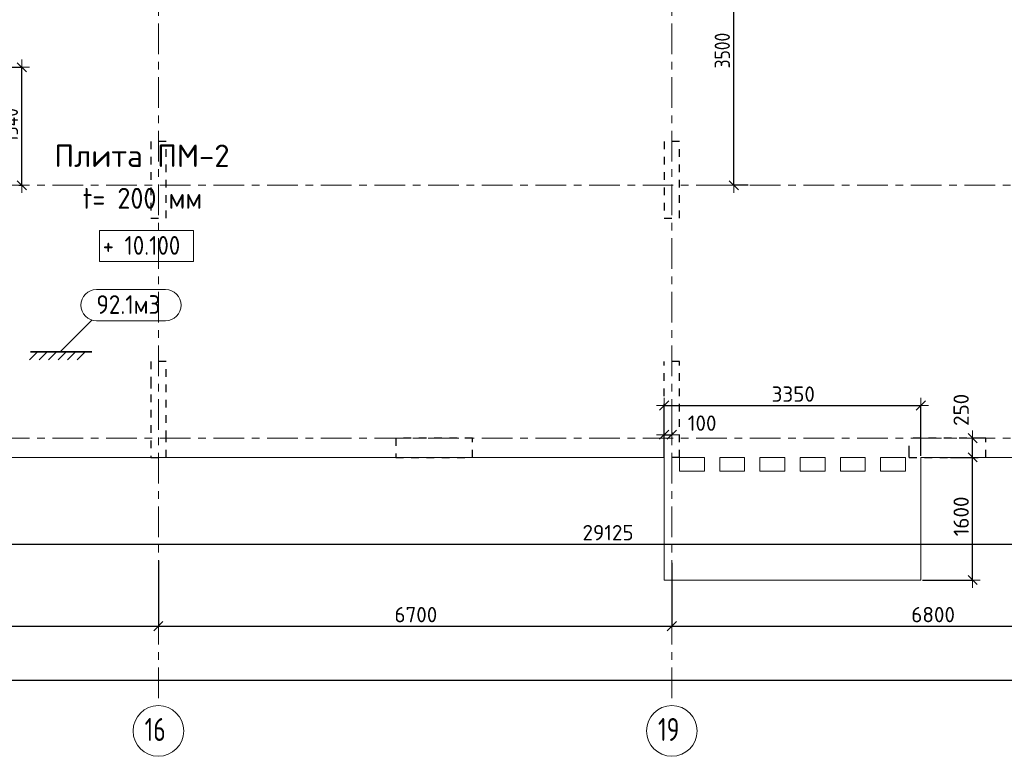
# Model space of a CAD drawing. Header units: metres. Extents: x -38 to 97, y -15 to 21.
# Tile 50 of 139: x 40 to 52, y -4 to 5. Entities that reach past the tile are written whole.
import ezdxf

# ---------------------------------------------------------------- set-up
doc = ezdxf.new("R2010")
doc.units = ezdxf.units.M
doc.header["$PDMODE"] = 65
for name, pattern in [('______11', [0.5, 0.4, -0.05, 0, -0.05]), ('______2', [0.054, 0.04, -0.014]), ('______5', [1.1, 0.8, -0.1, 0.1, -0.1])]:
    doc.linetypes.add(name, pattern=pattern)
for name, color, linetype, lineweight in [('XR$2$Осевая линия (1)', 7, '______5', 13), ('XR$2$Размерная линия (1)', 7, 'Continuous', 13), ('XR$3$Перекрытие (1)', 7, 'Continuous', 35), ('XR$3$Текст_ примечание', 7, 'Continuous', 13), ('XR$4$Размерная линия (1)', 7, 'Continuous', 13), ('XR$5$Размерная линия (1)', 7, 'Continuous', 13)]:
    doc.layers.add(name, color=color, linetype=linetype, lineweight=lineweight)
doc.layers.add('XR$7$Стена_ бетон несущ.', color=7, linetype='Continuous', lineweight=70, true_color=0xb4b496)
doc.styles.add('ISOCPEUR', font='txt')
doc.dimstyles.new('DIMSTYLE_3', dxfattribs={"dimtxt": 0.2, "dimasz": 0.2, "dimexe": 0, "dimexo": 0, "dimgap": 0.1, "dimtad": 2, "dimdec": 0, "dimlfac": 1000, "dimrnd": 5, "dimzin": 12, "dimdsep": 46, "dimtxsty": 'ISOCPEUR', "dimblk1": 'ALL_ML_STRICH', "dimblk2": 'ALL_ML_STRICH', "dimsah": 1, "dimcen": 0, "dimclrd": 7, "dimclre": 256, "dimclrt": 7, "dimadec": 0, "dimazin": 0, "dimtfac": 1, "dimtdec": 0, "dimtix": 1, "dimtmove": 2, "dimatfit": 3, "dimfxl": 0, "dimtzin": 0, "dimlwd": 0, "dimlwe": -3, "dimarcsym": 0})
doc.dimstyles.new('DIMSTYLE_6', dxfattribs={"dimtxt": 0.2, "dimasz": 0.2, "dimexe": 0, "dimexo": 0, "dimgap": 0.1, "dimtad": 2, "dimdec": 0, "dimlfac": 1000, "dimrnd": 5, "dimzin": 12, "dimdsep": 46, "dimtxsty": 'ISOCPEUR', "dimblk1": 'ALL_ML_STRICH', "dimblk2": 'ALL_ML_STRICH', "dimsah": 1, "dimcen": 0, "dimclrd": 7, "dimclre": 256, "dimclrt": 7, "dimadec": 0, "dimazin": 0, "dimtfac": 1, "dimtdec": 0, "dimtix": 1, "dimtmove": 2, "dimatfit": 3, "dimfxl": 0, "dimtvp": 1.2, "dimtzin": 0, "dimlwd": 0, "dimlwe": -3, "dimarcsym": 0})

# ---------------------------------------------------------------- blocks, each defined once
blk = doc.blocks.new('ALL_ML_STRICH')
at = {"color": 0, "linetype": 'ByBlock', "lineweight": -2}
for p, q in [((-1, 0), (0.5, 0)), ((-0.3, -0.3), (0.3, 0.3)), ((0, -0.5), (0, 0.5))]:
    blk.add_line(p, q, dxfattribs=at)
blk = doc.blocks.new('*D12')
at = {"layer": 'DEFPOINTS', "color": 7, "linetype": 'Continuous', "lineweight": 13, "transparency": 33554687}
for p in [(0.5, -3.103), (0.5, -3.156), (61.6, -3.14)]:
    blk.add_point(p, dxfattribs=at)
at = {"layer": 'XR$2$Размерная линия (1)', "color": 9, "linetype": 'Continuous', "lineweight": -2, "true_color": 0xc7c7c7, "transparency": 33554687}
for p, q in [((0.5, -3.123), (0.5, -3.156)), ((61.6, -3.156), (61.6, -3.156))]:
    blk.add_line(p, q, dxfattribs=at)
at = {"layer": 'XR$2$Размерная линия (1)', "color": 7, "linetype": 'Continuous', "lineweight": -2, "transparency": 33554687}
blk.add_line((0.5, -3.156), (61.6, -3.156), dxfattribs=at)
at = {"layer": 'XR$2$Размерная линия (1)', "color": 7, "linetype": 'Continuous', "lineweight": 13, "transparency": 33554687, "xscale": 0.2, "yscale": 0.2, "zscale": 0.2, "rotation": 180}
blk.add_blockref('ALL_ML_STRICH', (0.5, -3.156), dxfattribs=at)
at = {"layer": 'XR$2$Размерная линия (1)', "color": 7, "linetype": 'Continuous', "lineweight": 13, "transparency": 33554687, "xscale": 0.2, "yscale": 0.2, "zscale": 0.2}
blk.add_blockref('ALL_ML_STRICH', (61.6, -3.156), dxfattribs=at)
at = {"layer": 'XR$2$Размерная линия (1)', "color": 7, "linetype": 'Continuous', "lineweight": 13, "transparency": 33554687, "insert": (31.1, -3.006), "char_height": 0.2, "width": 1, "attachment_point": 5, "style": 'ISOCPEUR'}
blk.add_mtext('\\A1;{61100}', dxfattribs=at)
blk = doc.blocks.new('*D22')
at = {"layer": 'DEFPOINTS', "color": 7, "linetype": 'Continuous', "lineweight": 13, "transparency": 33554687}
for p in [(36.95, -1.617), (41.45, -1.575), (36.95, -2.452)]:
    blk.add_point(p, dxfattribs=at)
at = {"layer": 'XR$2$Размерная линия (1)', "color": 9, "linetype": 'Continuous', "lineweight": -2, "true_color": 0xc7c7c7, "transparency": 33554687}
for p, q in [((36.95, -1.637), (36.95, -2.452)), ((41.45, -1.595), (41.45, -2.452))]:
    blk.add_line(p, q, dxfattribs=at)
at = {"layer": 'XR$2$Размерная линия (1)', "color": 7, "linetype": 'Continuous', "lineweight": -2, "transparency": 33554687}
blk.add_line((36.95, -2.452), (41.45, -2.452), dxfattribs=at)
at = {"layer": 'XR$2$Размерная линия (1)', "color": 7, "linetype": 'Continuous', "lineweight": 13, "transparency": 33554687, "xscale": 0.2, "yscale": 0.2, "zscale": 0.2, "rotation": 180}
blk.add_blockref('ALL_ML_STRICH', (36.95, -2.452), dxfattribs=at)
at = {"layer": 'XR$2$Размерная линия (1)', "color": 7, "linetype": 'Continuous', "lineweight": 13, "transparency": 33554687, "xscale": 0.2, "yscale": 0.2, "zscale": 0.2}
blk.add_blockref('ALL_ML_STRICH', (41.45, -2.452), dxfattribs=at)
at = {"layer": 'XR$2$Размерная линия (1)', "color": 7, "linetype": 'Continuous', "lineweight": 13, "transparency": 33554687, "insert": (39.2, -2.302), "char_height": 0.2, "width": 0.8, "attachment_point": 5, "style": 'ISOCPEUR'}
blk.add_mtext('\\A1;{4500}', dxfattribs=at)
blk = doc.blocks.new('*D23')
at = {"layer": 'DEFPOINTS', "color": 7, "linetype": 'Continuous', "lineweight": 13, "transparency": 33554687}
for p in [(41.45, -1.575), (48.15, -1.606), (41.45, -2.452)]:
    blk.add_point(p, dxfattribs=at)
at = {"layer": 'XR$2$Размерная линия (1)', "color": 9, "linetype": 'Continuous', "lineweight": -2, "true_color": 0xc7c7c7, "transparency": 33554687}
for p, q in [((41.45, -1.595), (41.45, -2.452)), ((48.15, -1.626), (48.15, -2.452))]:
    blk.add_line(p, q, dxfattribs=at)
at = {"layer": 'XR$2$Размерная линия (1)', "color": 7, "linetype": 'Continuous', "lineweight": -2, "transparency": 33554687}
blk.add_line((41.45, -2.452), (48.15, -2.452), dxfattribs=at)
at = {"layer": 'XR$2$Размерная линия (1)', "color": 7, "linetype": 'Continuous', "lineweight": 13, "transparency": 33554687, "xscale": 0.2, "yscale": 0.2, "zscale": 0.2, "rotation": 180}
blk.add_blockref('ALL_ML_STRICH', (41.45, -2.452), dxfattribs=at)
at = {"layer": 'XR$2$Размерная линия (1)', "color": 7, "linetype": 'Continuous', "lineweight": 13, "transparency": 33554687, "xscale": 0.2, "yscale": 0.2, "zscale": 0.2}
blk.add_blockref('ALL_ML_STRICH', (48.15, -2.452), dxfattribs=at)
at = {"layer": 'XR$2$Размерная линия (1)', "color": 7, "linetype": 'Continuous', "lineweight": 13, "transparency": 33554687, "insert": (44.81, -2.302), "char_height": 0.2, "width": 0.8, "attachment_point": 5, "style": 'ISOCPEUR'}
blk.add_mtext('\\A1;{6700}', dxfattribs=at)
blk = doc.blocks.new('*D24')
at = {"layer": 'DEFPOINTS', "color": 7, "linetype": 'Continuous', "lineweight": 13, "transparency": 33554687}
for p in [(54.95, -1.403), (48.15, -1.606), (48.15, -2.452)]:
    blk.add_point(p, dxfattribs=at)
at = {"layer": 'XR$2$Размерная линия (1)', "color": 9, "linetype": 'Continuous', "lineweight": -2, "true_color": 0xc7c7c7, "transparency": 33554687}
for p, q in [((54.95, -1.423), (54.95, -2.452)), ((48.15, -1.626), (48.15, -2.452))]:
    blk.add_line(p, q, dxfattribs=at)
at = {"layer": 'XR$2$Размерная линия (1)', "color": 7, "linetype": 'Continuous', "lineweight": -2, "transparency": 33554687}
blk.add_line((48.15, -2.452), (54.95, -2.452), dxfattribs=at)
at = {"layer": 'XR$2$Размерная линия (1)', "color": 7, "linetype": 'Continuous', "lineweight": 13, "transparency": 33554687, "xscale": 0.2, "yscale": 0.2, "zscale": 0.2, "rotation": 180}
blk.add_blockref('ALL_ML_STRICH', (48.15, -2.452), dxfattribs=at)
at = {"layer": 'XR$2$Размерная линия (1)', "color": 7, "linetype": 'Continuous', "lineweight": 13, "transparency": 33554687, "xscale": 0.2, "yscale": 0.2, "zscale": 0.2}
blk.add_blockref('ALL_ML_STRICH', (54.95, -2.452), dxfattribs=at)
at = {"layer": 'XR$2$Размерная линия (1)', "color": 7, "linetype": 'Continuous', "lineweight": 13, "transparency": 33554687, "insert": (51.56, -2.302), "char_height": 0.2, "width": 0.8, "attachment_point": 5, "style": 'ISOCPEUR'}
blk.add_mtext('\\A1;{6800}', dxfattribs=at)
blk = doc.blocks.new('*D144')
at = {"layer": 'DEFPOINTS', "color": 7, "linetype": 'Continuous', "lineweight": 13, "transparency": 33554687}
for p in [(39.198, 4.84), (39.608, 3.3), (39.668, 3.3)]:
    blk.add_point(p, dxfattribs=at)
at = {"layer": 'XR$4$Размерная линия (1)', "color": 9, "linetype": 'Continuous', "lineweight": -2, "true_color": 0xc7c7c7, "transparency": 33554687}
for p, q in [((39.218, 4.84), (39.668, 4.84)), ((39.628, 3.3), (39.668, 3.3))]:
    blk.add_line(p, q, dxfattribs=at)
at = {"layer": 'XR$4$Размерная линия (1)', "color": 7, "linetype": 'Continuous', "lineweight": -2, "transparency": 33554687}
blk.add_line((39.668, 3.3), (39.668, 4.84), dxfattribs=at)
at = {"layer": 'XR$4$Размерная линия (1)', "color": 7, "linetype": 'Continuous', "lineweight": 13, "transparency": 33554687, "xscale": 0.2, "yscale": 0.2, "zscale": 0.2}
for p, rotation in [((39.668, 4.84), 90), ((39.668, 3.3), 270)]:
    blk.add_blockref('ALL_ML_STRICH', p, dxfattribs=dict(at, rotation=rotation))
at = {"layer": 'XR$4$Размерная линия (1)', "color": 7, "linetype": 'Continuous', "lineweight": 13, "transparency": 33554687, "insert": (39.518, 4.087), "char_height": 0.2, "width": 0.66667, "attachment_point": 5, "rotation": 90, "style": 'ISOCPEUR'}
blk.add_mtext('\\W0.83;\\A1;{1540}', dxfattribs=at)
blk = doc.blocks.new('*D158')
at = {"layer": 'DEFPOINTS', "color": 7, "linetype": 'Continuous', "lineweight": 13, "transparency": 33554687}
for p in [(32.725, -0.25), (61.85, -0.25), (32.725, -1.382)]:
    blk.add_point(p, dxfattribs=at)
at = {"layer": 'XR$4$Размерная линия (1)', "color": 9, "linetype": 'Continuous', "lineweight": -2, "true_color": 0xc7c7c7, "transparency": 33554687}
for p, q in [((32.725, -0.27), (32.725, -1.382)), ((61.85, -0.27), (61.85, -1.382))]:
    blk.add_line(p, q, dxfattribs=at)
at = {"layer": 'XR$4$Размерная линия (1)', "color": 7, "linetype": 'Continuous', "lineweight": -2, "transparency": 33554687}
blk.add_line((32.725, -1.382), (61.85, -1.382), dxfattribs=at)
at = {"layer": 'XR$4$Размерная линия (1)', "color": 7, "linetype": 'Continuous', "lineweight": 13, "transparency": 33554687, "xscale": 0.2, "yscale": 0.2, "zscale": 0.2, "rotation": 180}
blk.add_blockref('ALL_ML_STRICH', (32.725, -1.382), dxfattribs=at)
at = {"layer": 'XR$4$Размерная линия (1)', "color": 7, "linetype": 'Continuous', "lineweight": 13, "transparency": 33554687, "xscale": 0.2, "yscale": 0.2, "zscale": 0.2}
blk.add_blockref('ALL_ML_STRICH', (61.85, -1.382), dxfattribs=at)
at = {"layer": 'XR$4$Размерная линия (1)', "color": 7, "linetype": 'Continuous', "lineweight": 13, "transparency": 33554687, "insert": (47.318, -1.232), "char_height": 0.2, "width": 1, "attachment_point": 5, "style": 'ISOCPEUR'}
blk.add_mtext('\\A1;{29125}', dxfattribs=at)
blk = doc.blocks.new('*D472')
at = {"layer": 'DEFPOINTS', "color": 7, "linetype": 'Continuous', "lineweight": 13, "transparency": 33554687}
for p in [(39.198, 4.84), (39.608, 3.3), (39.668, 3.3)]:
    blk.add_point(p, dxfattribs=at)
at = {"layer": 'XR$5$Размерная линия (1)', "color": 9, "linetype": 'Continuous', "lineweight": -2, "true_color": 0xc7c7c7, "transparency": 33554687}
for p, q in [((39.218, 4.84), (39.668, 4.84)), ((39.628, 3.3), (39.668, 3.3))]:
    blk.add_line(p, q, dxfattribs=at)
at = {"layer": 'XR$5$Размерная линия (1)', "color": 7, "linetype": 'Continuous', "lineweight": -2, "transparency": 33554687}
blk.add_line((39.668, 3.3), (39.668, 4.84), dxfattribs=at)
at = {"layer": 'XR$5$Размерная линия (1)', "color": 7, "linetype": 'Continuous', "lineweight": 13, "transparency": 33554687, "xscale": 0.2, "yscale": 0.2, "zscale": 0.2}
for p, rotation in [((39.668, 4.84), 90), ((39.668, 3.3), 270)]:
    blk.add_blockref('ALL_ML_STRICH', p, dxfattribs=dict(at, rotation=rotation))
at = {"layer": 'XR$5$Размерная линия (1)', "color": 7, "linetype": 'Continuous', "lineweight": 13, "transparency": 33554687, "insert": (39.518, 4.087), "char_height": 0.2, "width": 0.66667, "attachment_point": 5, "rotation": 90, "style": 'ISOCPEUR'}
blk.add_mtext('\\W0.83;\\A1;{1540}', dxfattribs=at)
blk = doc.blocks.new('*D521')
at = {"layer": 'DEFPOINTS', "color": 7, "linetype": 'Continuous', "lineweight": 13, "transparency": 33554687}
for p in [(48.05, 0.426), (48.05, -0.25), (51.4, -0.25)]:
    blk.add_point(p, dxfattribs=at)
at = {"layer": 'XR$5$Размерная линия (1)', "color": 9, "linetype": 'Continuous', "lineweight": -2, "true_color": 0xc7c7c7, "transparency": 33554687}
for p, q in [((48.05, -0.23), (48.05, 0.426)), ((51.4, -0.23), (51.4, 0.426))]:
    blk.add_line(p, q, dxfattribs=at)
at = {"layer": 'XR$5$Размерная линия (1)', "color": 7, "linetype": 'Continuous', "lineweight": -2, "transparency": 33554687}
blk.add_line((48.05, 0.426), (51.4, 0.426), dxfattribs=at)
at = {"layer": 'XR$5$Размерная линия (1)', "color": 7, "linetype": 'Continuous', "lineweight": 13, "transparency": 33554687, "xscale": 0.2, "yscale": 0.2, "zscale": 0.2, "rotation": 180}
blk.add_blockref('ALL_ML_STRICH', (48.05, 0.426), dxfattribs=at)
at = {"layer": 'XR$5$Размерная линия (1)', "color": 7, "linetype": 'Continuous', "lineweight": 13, "transparency": 33554687, "xscale": 0.2, "yscale": 0.2, "zscale": 0.2}
blk.add_blockref('ALL_ML_STRICH', (51.4, 0.426), dxfattribs=at)
at = {"layer": 'XR$5$Размерная линия (1)', "color": 7, "linetype": 'Continuous', "lineweight": 13, "transparency": 33554687, "insert": (49.735, 0.576), "char_height": 0.2, "width": 0.8, "attachment_point": 5, "style": 'ISOCPEUR'}
blk.add_mtext('\\A1;{3350}', dxfattribs=at)
blk = doc.blocks.new('*D522')
at = {"layer": 'DEFPOINTS', "color": 7, "linetype": 'Continuous', "lineweight": 13, "transparency": 33554687}
for p in [(51.768, -0.25), (51.4, -1.85), (52.076, -1.85)]:
    blk.add_point(p, dxfattribs=at)
at = {"layer": 'XR$5$Размерная линия (1)', "color": 9, "linetype": 'Continuous', "lineweight": -2, "true_color": 0xc7c7c7, "transparency": 33554687}
for p, q in [((51.788, -0.25), (52.076, -0.25)), ((51.42, -1.85), (52.076, -1.85))]:
    blk.add_line(p, q, dxfattribs=at)
at = {"layer": 'XR$5$Размерная линия (1)', "color": 7, "linetype": 'Continuous', "lineweight": -2, "transparency": 33554687}
blk.add_line((52.076, -1.85), (52.076, -0.25), dxfattribs=at)
at = {"layer": 'XR$5$Размерная линия (1)', "color": 7, "linetype": 'Continuous', "lineweight": 13, "transparency": 33554687, "xscale": 0.2, "yscale": 0.2, "zscale": 0.2}
for p, rotation in [((52.076, -0.25), 90), ((52.076, -1.85), 270)]:
    blk.add_blockref('ALL_ML_STRICH', p, dxfattribs=dict(at, rotation=rotation))
at = {"layer": 'XR$5$Размерная линия (1)', "color": 7, "linetype": 'Continuous', "lineweight": 13, "transparency": 33554687, "insert": (51.926, -1.02), "char_height": 0.2, "width": 0.8, "attachment_point": 5, "rotation": 90, "style": 'ISOCPEUR'}
blk.add_mtext('\\A1;{1600}', dxfattribs=at)
blk = doc.blocks.new('*D523')
at = {"layer": 'DEFPOINTS', "color": 7, "linetype": 'Continuous', "lineweight": 13, "transparency": 33554687}
for p in [(52.154, 0), (51.768, -0.25), (52.076, -0.25)]:
    blk.add_point(p, dxfattribs=at)
at = {"layer": 'XR$5$Размерная линия (1)', "color": 9, "linetype": 'Continuous', "lineweight": -2, "true_color": 0xc7c7c7, "transparency": 33554687}
for p, q in [((52.134, 0), (52.076, 0)), ((51.788, -0.25), (52.076, -0.25))]:
    blk.add_line(p, q, dxfattribs=at)
at = {"layer": 'XR$5$Размерная линия (1)', "color": 7, "linetype": 'Continuous', "lineweight": -2, "transparency": 33554687}
blk.add_line((52.076, -0.25), (52.076, 0), dxfattribs=at)
at = {"layer": 'XR$5$Размерная линия (1)', "color": 7, "linetype": 'Continuous', "lineweight": 13, "transparency": 33554687, "xscale": 0.2, "yscale": 0.2, "zscale": 0.2}
for p, rotation in [((52.076, 0), 90), ((52.076, -0.25), 270)]:
    blk.add_blockref('ALL_ML_STRICH', p, dxfattribs=dict(at, rotation=rotation))
at = {"layer": 'XR$5$Размерная линия (1)', "color": 7, "linetype": 'Continuous', "lineweight": 13, "transparency": 33554687, "insert": (51.926, 0.37), "char_height": 0.2, "width": 0.6, "attachment_point": 5, "rotation": 90, "style": 'ISOCPEUR'}
blk.add_mtext('\\A1;{250}', dxfattribs=at)
blk = doc.blocks.new('*D524')
at = {"layer": 'DEFPOINTS', "color": 7, "linetype": 'Continuous', "lineweight": 13, "transparency": 33554687}
for p in [(48.05, 0.046), (48.15, 0.099), (48.05, -0.25)]:
    blk.add_point(p, dxfattribs=at)
at = {"layer": 'XR$5$Размерная линия (1)', "color": 9, "linetype": 'Continuous', "lineweight": -2, "true_color": 0xc7c7c7, "transparency": 33554687}
for p, q in [((48.05, -0.23), (48.05, 0.046)), ((48.15, 0.079), (48.15, 0.046))]:
    blk.add_line(p, q, dxfattribs=at)
at = {"layer": 'XR$5$Размерная линия (1)', "color": 7, "linetype": 'Continuous', "lineweight": -2, "transparency": 33554687}
blk.add_line((48.05, 0.046), (48.15, 0.046), dxfattribs=at)
at = {"layer": 'XR$5$Размерная линия (1)', "color": 7, "linetype": 'Continuous', "lineweight": 13, "transparency": 33554687, "xscale": 0.2, "yscale": 0.2, "zscale": 0.2, "rotation": 180}
blk.add_blockref('ALL_ML_STRICH', (48.05, 0.046), dxfattribs=at)
at = {"layer": 'XR$5$Размерная линия (1)', "color": 7, "linetype": 'Continuous', "lineweight": 13, "transparency": 33554687, "xscale": 0.2, "yscale": 0.2, "zscale": 0.2}
blk.add_blockref('ALL_ML_STRICH', (48.15, 0.046), dxfattribs=at)
at = {"layer": 'XR$5$Размерная линия (1)', "color": 7, "linetype": 'Continuous', "lineweight": 13, "transparency": 33554687, "insert": (48.546, 0.197), "char_height": 0.2, "width": 0.6, "attachment_point": 5, "style": 'ISOCPEUR'}
blk.add_mtext('\\A1;{100}', dxfattribs=at)
blk = doc.blocks.new('*D555')
at = {"layer": 'DEFPOINTS', "color": 7, "linetype": 'Continuous', "lineweight": 13, "transparency": 33554687}
for p in [(48.65, 6.8), (48.959, 3.3), (49.166, 3.3)]:
    blk.add_point(p, dxfattribs=at)
at = {"layer": 'XR$5$Размерная линия (1)', "color": 9, "linetype": 'Continuous', "lineweight": -2, "true_color": 0xc7c7c7, "transparency": 33554687}
for p, q in [((48.67, 6.8), (48.959, 6.8)), ((49.146, 3.3), (48.959, 3.3))]:
    blk.add_line(p, q, dxfattribs=at)
at = {"layer": 'XR$5$Размерная линия (1)', "color": 7, "linetype": 'Continuous', "lineweight": -2, "transparency": 33554687}
blk.add_line((48.959, 3.3), (48.959, 6.8), dxfattribs=at)
at = {"layer": 'XR$5$Размерная линия (1)', "color": 7, "linetype": 'Continuous', "lineweight": 13, "transparency": 33554687, "xscale": 0.2, "yscale": 0.2, "zscale": 0.2}
for p, rotation in [((48.959, 6.8), 90), ((48.959, 3.3), 270)]:
    blk.add_blockref('ALL_ML_STRICH', p, dxfattribs=dict(at, rotation=rotation))
at = {"layer": 'XR$5$Размерная линия (1)', "color": 7, "linetype": 'Continuous', "lineweight": 13, "transparency": 33554687, "insert": (48.809, 5.058), "char_height": 0.2, "width": 0.66667, "attachment_point": 5, "rotation": 90, "style": 'ISOCPEUR'}
blk.add_mtext('\\W0.83;\\A1;{3500}', dxfattribs=at)

msp = doc.modelspace()

# ---------------------------------------------------------------- linework, layer by layer
at = {"layer": 'XR$2$Осевая линия (1)', "color": 253, "linetype": '______11', "lineweight": 13, "true_color": 0xa0a0a0, "transparency": 33554687}
for p, q in [((41.45, -3.39), (41.45, 8.13)), ((48.15, -3.39), (48.15, 8.13)), ((-2.63, 3.3), (62.6, 3.3)), ((-2.63, 0), (62.6, 0))]:
    msp.add_line(p, q, dxfattribs=at)
at = {"layer": 'XR$2$Осевая линия (1)', "color": 7, "linetype": 'Continuous', "lineweight": 13, "transparency": 33554687}
for centre in [(41.4504, -3.8199), (48.1504, -3.8199)]:
    msp.add_circle(centre, 0.3304, dxfattribs=at)
at = {"layer": 'XR$3$Перекрытие (1)', "color": 7, "linetype": 'Continuous', "lineweight": 13, "transparency": 33554687}
for p, q in [((37.45, -0.25), (48.05, -0.25)), ((48.05, -0.25), (48.05, -0.51)), ((48.25, -0.43), (48.25, -0.25)), ((48.25, -0.25), (48.575, -0.25)), ((48.575, -0.25), (48.575, -0.43)), ((48.775, -0.43), (48.775, -0.25)), ((48.775, -0.25), (49.1, -0.25)), ((49.1, -0.25), (49.1, -0.43)), ((49.3, -0.43), (49.3, -0.25)), ((49.3, -0.25), (49.625, -0.25)), ((49.625, -0.25), (49.625, -0.43)), ((49.825, -0.43), (49.825, -0.25)), ((49.825, -0.25), (50.15, -0.25)), ((50.15, -0.25), (50.15, -0.43)), ((50.35, -0.43), (50.35, -0.25)), ((50.35, -0.25), (50.675, -0.25)), ((50.675, -0.25), (50.675, -0.43)), ((50.875, -0.43), (50.875, -0.25)), ((50.875, -0.25), (51.2, -0.25)), ((51.2, -0.25), (51.2, -0.43)), ((51.4, -0.51), (51.4, -0.25)), ((51.4, -0.25), (61.85, -0.25)), ((48.05, -0.51), (48.05, -1.85)), ((48.575, -0.43), (48.25, -0.43)), ((49.1, -0.43), (48.775, -0.43)), ((49.625, -0.43), (49.3, -0.43)), ((50.15, -0.43), (49.825, -0.43)), ((50.675, -0.43), (50.35, -0.43)), ((51.2, -0.43), (50.875, -0.43)), ((51.4, -1.85), (51.4, -0.51)), ((48.05, -1.85), (51.4, -1.85))]:
    msp.add_line(p, q, dxfattribs=at)
at = {"layer": 'XR$3$Текст_ примечание', "color": 7, "linetype": 'Continuous', "lineweight": 13, "transparency": 33554687}
for p, q in [((41.5439, 1.9393), (40.642, 1.9393)), ((41.5439, 1.533), (40.642, 1.533))]:
    msp.add_line(p, q, dxfattribs=at)
at = {"layer": 'XR$3$Текст_ примечание', "color": 7, "linetype": 'Continuous', "lineweight": 35, "transparency": 33554687}
for p, q in [((40.5834, 1.5404), (40.1696, 1.1266)), ((39.8731, 1.1266), (39.769, 1.0226)), ((39.7822, 1.1266), (40.5818, 1.1266)), ((39.9973, 1.1266), (39.8932, 1.0226)), ((40.1215, 1.1266), (40.0174, 1.0226)), ((40.2457, 1.1266), (40.1416, 1.0226)), ((40.3699, 1.1266), (40.2658, 1.0226)), ((40.4941, 1.1266), (40.39, 1.0226))]:
    msp.add_line(p, q, dxfattribs=at)
at = {"layer": 'XR$3$Текст_ примечание', "color": 7, "linetype": 'Continuous', "lineweight": 13, "transparency": 33554687}
msp.add_lwpolyline([(40.6817, 2.3048), (41.9086, 2.3048), (41.9086, 2.711), (40.6817, 2.711), (40.6817, 2.3048)], dxfattribs=at)
for centre, start, end in [((40.642, 1.7362), 90, 270), ((41.5439, 1.7362), 270, 90)]:
    msp.add_arc(centre, 0.2031, start, end, dxfattribs=at)
at = {"layer": 'XR$7$Стена_ бетон несущ.', "color": 253, "linetype": '______2', "lineweight": -3, "true_color": 0xa0a0a0, "transparency": 33554687}
for p, q in [((41.55, 3.87), (41.35, 3.87)), ((41.35, 3.87), (41.35, 2.87)), ((41.55, 2.87), (41.55, 3.87)), ((48.25, 3.87), (48.05, 3.87)), ((48.05, 3.87), (48.05, 2.87)), ((48.25, 2.87), (48.25, 3.87)), ((41.35, 2.87), (41.55, 2.87)), ((48.05, 2.87), (48.25, 2.87)), ((41.55, 1), (41.35, 1)), ((41.35, 1), (41.35, 0.75)), ((41.55, 0), (41.55, 1)), ((48.25, 1), (48.05, 1)), ((48.05, -0.25), (48.05, 1)), ((48.25, -0.25), (48.25, 1)), ((41.35, 0.75), (41.35, 0.57)), ((41.35, 0.57), (41.35, -0.25)), ((41.55, -0.25), (41.55, 0)), ((45.55, 0), (44.55, 0)), ((44.55, 0), (44.55, -0.25)), ((45.55, -0.25), (45.55, 0)), ((51.2497, -0.2), (51.2497, 0)), ((52.1998, 0), (51.2497, 0)), ((52.25, 0), (52.1998, 0)), ((52.25, -0.25), (52.25, 0)), ((41.35, -0.25), (41.55, -0.25)), ((44.55, -0.25), (45.55, -0.25)), ((48.25, -0.25), (48.05, -0.25)), ((51.2497, -0.25), (51.2497, -0.2)), ((51.2497, -0.25), (52.25, -0.25))]:
    msp.add_line(p, q, dxfattribs=at)

# ---------------------------------------------------------------- texts
at = {"layer": 'XR$2$Осевая линия (1)', "color": 7, "linetype": 'Continuous', "lineweight": 13, "transparency": 33554687, "char_height": 0.3, "width": 0.472281, "attachment_point": 7, "style": 'ISOCPEUR'}
for s, insert in [('\\W0.75;16', (41.2704, -3.9504)), ('\\W0.75;19', (47.9704, -3.9504))]:
    msp.add_mtext(s, dxfattribs=dict(at, insert=insert))
at = {"layer": 'XR$3$Текст_ примечание', "color": 7, "linetype": 'Continuous', "lineweight": 13, "transparency": 33554687, "style": 'ISOCPEUR'}
for s, insert, char_height, width, attachment_point in [('\\A1;{\\fISOCPEUR|i0|b0;\\H0.292500;\\W1.000000;\\C7;Плита ПМ-2}\\P', (41.2356, 3.686), 0.0585, 2.3655, 5), ('\\A1;{\\fISOCPEUR|i0|b0;\\H0.273000;\\W0.909091;\\C7;t= 200 мм}\\P', (40.4625, 2.9943), 0.0546, 1.65894, 7), ('\\W0.89;+ 10.100', (40.7223, 2.3941), 0.24375, 1.253059, 7), ('\\W0.90;92.1м3', (40.642, 1.6224), 0.24375, 1.0112, 7)]:
    msp.add_mtext(s, dxfattribs=dict(at, insert=insert, char_height=char_height, width=width, attachment_point=attachment_point))

# ---------------------------------------------------------------- dimensions: what is measured, and where the dimension line sits
at = {"layer": 'XR$2$Размерная линия (1)', "color": 7, "linetype": 'Continuous', "lineweight": 13, "transparency": 33554687}
for base, p1, p2, picture, middle in [((54.95, -2.452), (48.15, -1.6259), (54.95, -1.4227), '*D24', (51.56, -2.302)), ((41.45, -2.452), (36.95, -1.6372), (41.45, -1.5948), '*D22', (39.2, -2.302)), ((48.15, -2.452), (41.45, -1.5948), (48.15, -1.6259), '*D23', (44.81, -2.302)), ((61.6, -3.1563), (0.5, -3.1233), (61.6, -3.1563), '*D12', (31.1, -3.0063))]:
    dim = msp.add_linear_dim(base=base, p1=p1, p2=p2, dimstyle='DIMSTYLE_3', override={"dimpost": '<>', "dimclrd": 7, "dimclre": 9, "dimclrt": 7, "dimlwd": 0, "dimlwe": 65533}, dxfattribs=at)
    dim.commit()
    dim.dimension.update_dxf_attribs({"geometry": picture, "text_midpoint": middle, "dimtype": 160})
at = {"layer": 'XR$4$Размерная линия (1)', "color": 7, "linetype": 'Continuous', "lineweight": 13, "transparency": 33554687}
dim = msp.add_linear_dim(base=(39.6682, 4.8397), p1=(39.628, 3.3), p2=(39.218, 4.8397), angle=90, dimstyle='DIMSTYLE_3', override={"dimpost": '<>', "dimclrd": 7, "dimclre": 9, "dimclrt": 7, "dimlwd": 0, "dimlwe": 65533}, dxfattribs=at)
dim.commit()
dim.dimension.update_dxf_attribs({"geometry": '*D144', "text_midpoint": (39.5182, 4.0865), "dimtype": 160})
dim = msp.add_linear_dim(base=(61.85, -1.3822), p1=(32.725, -0.27), p2=(61.85, -0.27), dimstyle='DIMSTYLE_3', override={"dimpost": '<>', "dimclrd": 7, "dimclre": 9, "dimclrt": 7, "dimlwd": 0, "dimlwe": 65533}, dxfattribs=at)
dim.commit()
dim.dimension.update_dxf_attribs({"geometry": '*D158', "text_midpoint": (47.3175, -1.2322), "dimtype": 160})
at = {"layer": 'XR$5$Размерная линия (1)', "color": 7, "linetype": 'Continuous', "lineweight": 13, "transparency": 33554687}
for base, p1, p2, dimstyle, picture, middle in [((48.9595, 6.7999), (49.1464, 3.3), (48.67, 6.7999), 'DIMSTYLE_3', '*D555', (48.8095, 5.0583)), ((39.6682, 4.8397), (39.628, 3.3), (39.218, 4.8397), 'DIMSTYLE_3', '*D472', (39.5182, 4.0865)), ((52.0757, 0), (51.7876, -0.25), (52.1343, 0), 'DIMSTYLE_6', '*D523', (51.926, 0.3699)), ((52.0757, -0.25), (51.42, -1.85), (51.7876, -0.25), 'DIMSTYLE_3', '*D522', (51.9257, -1.02))]:
    dim = msp.add_linear_dim(base=base, p1=p1, p2=p2, angle=90, dimstyle=dimstyle, override={"dimpost": '<>', "dimclrd": 7, "dimclre": 9, "dimclrt": 7, "dimlwd": 0, "dimlwe": 65533}, dxfattribs=at)
    dim.commit()
    dim.dimension.update_dxf_attribs({"geometry": picture, "text_midpoint": middle, "dimtype": 160})
for base, p2, dimstyle, picture, middle in [((51.4, 0.426), (51.4, -0.23), 'DIMSTYLE_3', '*D521', (49.735, 0.576)), ((48.15, 0.046), (48.15, 0.0788), 'DIMSTYLE_6', '*D524', (48.5464, 0.1968))]:
    dim = msp.add_linear_dim(base=base, p1=(48.05, -0.23), p2=p2, dimstyle=dimstyle, override={"dimpost": '<>', "dimclrd": 7, "dimclre": 9, "dimclrt": 7, "dimlwd": 0, "dimlwe": 65533}, dxfattribs=at)
    dim.commit()
    dim.dimension.update_dxf_attribs({"geometry": picture, "text_midpoint": middle, "dimtype": 160})

doc.saveas('drawing.dxf')
